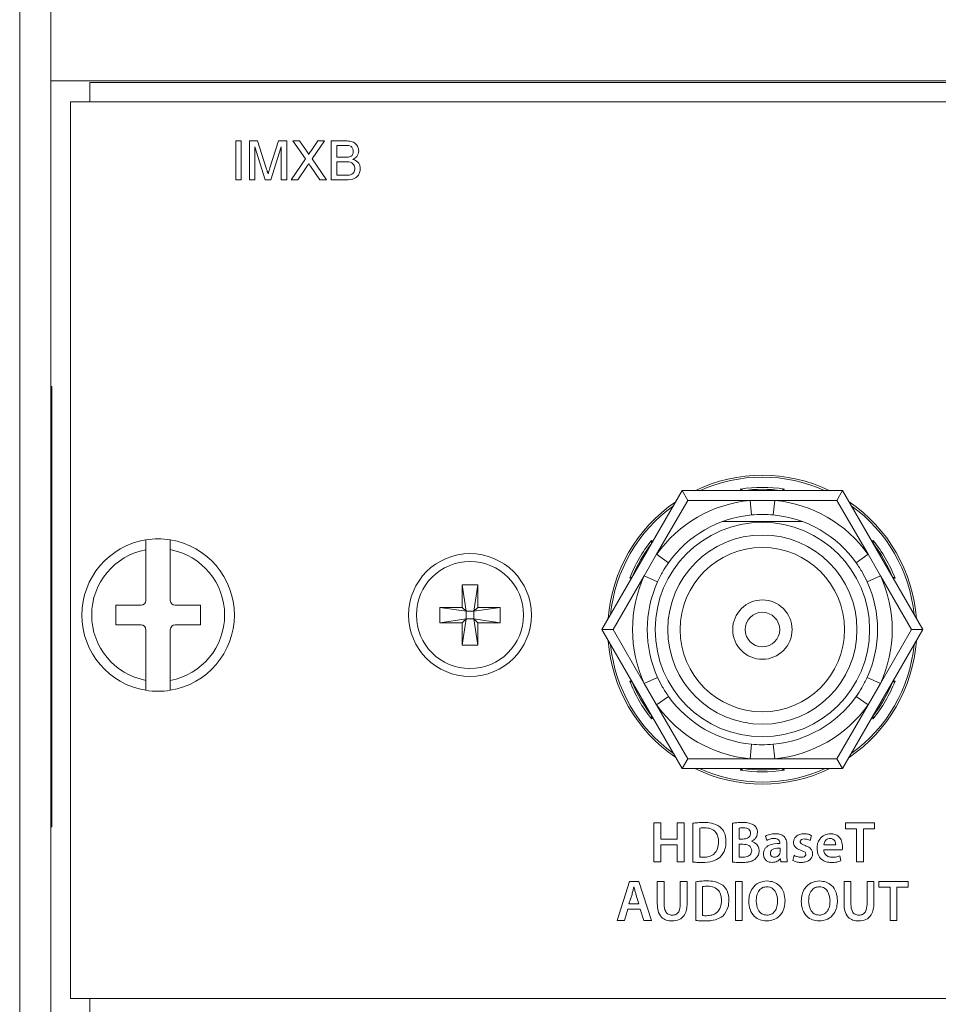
# Model space of a CAD drawing. Header units: millimetres. Extents: x 0 to 1118, y 0 to 864.
# Tile 107 of 256: x 219 to 231, y 459 to 472. Entities that reach past the tile are written whole.
import ezdxf

# ---------------------------------------------------------------- set-up
doc = ezdxf.new("R2010")
doc.units = ezdxf.units.MM

msp = doc.modelspace()

# ---------------------------------------------------------------- linework, layer by layer
at = {"color": 7, "linetype": 'Continuous', "lineweight": 15}
for p, q in [((218.977, 428.2), (218.977, 476.8)), ((219.377, 428.2), (219.377, 476.8)), ((292.627, 470.994), (219.377, 470.994)), ((219.877, 470.975), (292.127, 470.975)), ((219.627, 470.725), (219.627, 459.225)), ((292.377, 470.725), (219.627, 470.725)), ((221.749, 470.225), (221.819, 470.225)), ((221.749, 469.725), (221.749, 470.225)), ((221.819, 470.225), (221.819, 469.725)), ((221.922, 470.225), (222.028, 470.225)), ((221.922, 469.725), (221.922, 470.225)), ((222.028, 470.225), (222.139, 469.874)), ((222.187, 469.88), (222.297, 470.225)), ((222.297, 470.225), (222.402, 470.225)), ((222.402, 470.225), (222.402, 469.725)), ((222.482, 470.225), (222.567, 470.225)), ((222.641, 469.994), (222.482, 470.225)), ((222.567, 470.225), (222.655, 470.099)), ((222.713, 470.098), (222.8, 470.225)), ((222.886, 470.225), (222.727, 469.993)), ((222.8, 470.225), (222.886, 470.225)), ((222.973, 470.225), (223.16, 470.225)), ((222.973, 469.725), (222.973, 470.225)), ((222.125, 469.725), (221.992, 470.148)), ((221.992, 470.148), (221.992, 469.725)), ((222.332, 470.148), (222.198, 469.725)), ((222.332, 469.725), (222.332, 470.148)), ((223.139, 470.167), (223.043, 470.167)), ((223.043, 470.167), (223.043, 470.014)), ((222.457, 469.725), (222.641, 469.994)), ((222.727, 469.993), (222.912, 469.725)), ((223.043, 470.014), (223.146, 470.014)), ((223.043, 469.956), (223.043, 469.783)), ((223.154, 469.956), (223.043, 469.956)), ((222.661, 469.897), (222.543, 469.725)), ((222.827, 469.725), (222.705, 469.902)), ((221.819, 469.725), (221.749, 469.725)), ((221.992, 469.725), (221.922, 469.725)), ((222.198, 469.725), (222.125, 469.725)), ((222.402, 469.725), (222.332, 469.725)), ((222.543, 469.725), (222.457, 469.725)), ((222.912, 469.725), (222.827, 469.725)), ((223.161, 469.725), (222.973, 469.725)), ((223.043, 469.783), (223.162, 469.783)), ((219.389, 467.075), (219.377, 467.075)), ((219.389, 467.075), (219.389, 466.75)), ((219.389, 466.75), (219.389, 461.75)), ((226.444, 463.956), (227.473, 465.739)), ((227.473, 465.739), (227.545, 465.614)), ((227.473, 465.739), (229.531, 465.739)), ((228.252, 465.739), (228.252, 465.739)), ((228.752, 465.739), (228.752, 465.739)), ((229.459, 465.614), (229.531, 465.739)), ((229.531, 465.739), (230.56, 463.956)), ((227.545, 465.614), (227.145, 464.922)), ((228.344, 465.614), (227.545, 465.614)), ((228.362, 465.427), (228.344, 465.614)), ((228.66, 465.614), (228.344, 465.614)), ((228.66, 465.614), (228.642, 465.427)), ((229.459, 465.614), (228.66, 465.614)), ((229.858, 464.922), (229.459, 465.614)), ((227.987, 465.341), (229.016, 465.341)), ((220.596, 465.108), (220.596, 464.981)), ((220.908, 464.981), (220.908, 465.108)), ((227.083, 465.064), (227.083, 465.064)), ((229.921, 465.064), (229.92, 465.064)), ((220.596, 464.981), (220.596, 464.33)), ((220.908, 464.33), (220.908, 464.981)), ((227.145, 464.922), (226.987, 464.648)), ((227.298, 464.813), (227.145, 464.922)), ((229.858, 464.922), (229.706, 464.813)), ((230.016, 464.648), (229.858, 464.922)), ((226.987, 464.648), (226.588, 463.956)), ((227.158, 464.57), (226.987, 464.648)), ((230.016, 464.648), (229.846, 464.57)), ((230.416, 463.956), (230.016, 464.648)), ((224.653, 464.53), (224.851, 464.53)), ((224.653, 464.241), (224.653, 464.53)), ((224.653, 464.53), (224.702, 464.192)), ((224.851, 464.53), (224.801, 464.192)), ((224.851, 464.53), (224.851, 464.241)), ((226.833, 464.631), (226.833, 464.631)), ((230.17, 464.631), (230.171, 464.631)), ((220.533, 464.268), (220.208, 464.268)), ((220.208, 464.268), (220.208, 464.018)), ((221.296, 464.268), (220.971, 464.268)), ((221.296, 464.018), (221.296, 464.268)), ((224.364, 464.241), (224.653, 464.241)), ((224.364, 464.044), (224.364, 464.241)), ((224.364, 464.241), (224.702, 464.192)), ((224.653, 464.241), (224.702, 464.192)), ((224.702, 464.093), (224.702, 464.192)), ((224.702, 464.192), (224.801, 464.192)), ((225.139, 464.241), (224.801, 464.192)), ((224.801, 464.192), (224.851, 464.241)), ((224.801, 464.192), (224.801, 464.093)), ((224.851, 464.241), (225.139, 464.241)), ((225.139, 464.241), (225.139, 464.044)), ((220.208, 464.018), (220.533, 464.018)), ((220.971, 464.018), (221.296, 464.018)), ((224.364, 464.044), (224.702, 464.093)), ((224.653, 464.044), (224.364, 464.044)), ((224.653, 463.755), (224.702, 464.093)), ((224.702, 464.093), (224.653, 464.044)), ((224.653, 463.755), (224.653, 464.044)), ((224.801, 464.093), (224.702, 464.093)), ((224.851, 463.755), (224.801, 464.093)), ((224.851, 464.044), (224.801, 464.093)), ((225.139, 464.044), (224.801, 464.093)), ((224.851, 464.044), (224.851, 463.755)), ((225.139, 464.044), (224.851, 464.044)), ((220.596, 463.955), (220.596, 463.305)), ((220.908, 463.305), (220.908, 463.955)), ((226.444, 463.956), (226.588, 463.956)), ((227.473, 462.174), (226.444, 463.956)), ((226.588, 463.956), (226.987, 463.264)), ((230.56, 463.956), (229.531, 462.174)), ((230.016, 463.264), (230.416, 463.956)), ((230.416, 463.956), (230.56, 463.956)), ((224.851, 463.755), (224.653, 463.755)), ((220.596, 463.305), (220.596, 463.178)), ((220.908, 463.178), (220.908, 463.305)), ((226.833, 463.282), (226.833, 463.282)), ((227.158, 463.342), (226.987, 463.264)), ((226.987, 463.264), (227.145, 462.991)), ((230.016, 463.264), (229.846, 463.342)), ((229.858, 462.991), (230.016, 463.264)), ((230.171, 463.282), (230.17, 463.282)), ((227.298, 463.1), (227.145, 462.991)), ((229.858, 462.991), (229.706, 463.1)), ((227.145, 462.991), (227.545, 462.299)), ((229.459, 462.299), (229.858, 462.991)), ((227.083, 462.849), (227.083, 462.849)), ((229.92, 462.849), (229.921, 462.849)), ((228.362, 462.486), (228.344, 462.299)), ((228.66, 462.299), (228.642, 462.486)), ((227.473, 462.174), (227.545, 462.299)), ((227.545, 462.299), (228.344, 462.299)), ((228.344, 462.299), (228.66, 462.299)), ((228.66, 462.299), (229.459, 462.299)), ((229.459, 462.299), (229.531, 462.174)), ((229.531, 462.174), (227.473, 462.174)), ((228.252, 462.174), (228.252, 462.174)), ((228.752, 462.174), (228.752, 462.174)), ((219.389, 461.75), (219.389, 461.425)), ((219.377, 461.425), (219.389, 461.425)), ((227.109, 461.476), (227.109, 460.976)), ((227.198, 461.476), (227.109, 461.476)), ((227.198, 461.27), (227.198, 461.476)), ((227.5, 461.476), (227.411, 461.476)), ((227.411, 461.476), (227.411, 461.27)), ((227.5, 460.976), (227.5, 461.476)), ((227.61, 461.472), (227.61, 460.975)), ((227.699, 461.039), (227.699, 461.409)), ((228.118, 461.472), (228.118, 460.975)), ((228.206, 461.269), (228.206, 461.411)), ((229.942, 461.476), (229.567, 461.476)), ((229.567, 461.476), (229.567, 461.401)), ((229.567, 461.401), (229.71, 461.401)), ((229.71, 461.401), (229.71, 460.976)), ((229.798, 460.976), (229.798, 461.401)), ((229.798, 461.401), (229.942, 461.401)), ((229.942, 461.401), (229.942, 461.476)), ((227.411, 461.27), (227.198, 461.27)), ((228.253, 461.269), (228.206, 461.269)), ((228.361, 461.242), (228.361, 461.243)), ((228.541, 461.308), (228.559, 461.253)), ((229.114, 461.251), (229.131, 461.316)), ((227.198, 460.976), (227.198, 461.195)), ((227.198, 461.195), (227.411, 461.195)), ((227.411, 461.195), (227.411, 460.976)), ((228.206, 461.203), (228.251, 461.203)), ((228.206, 461.039), (228.206, 461.203)), ((228.726, 461.22), (228.726, 461.214)), ((228.729, 461.154), (228.729, 461.105)), ((228.817, 461.063), (228.817, 461.196)), ((229.443, 461.194), (229.29, 461.194)), ((229.29, 461.133), (229.527, 461.133)), ((227.109, 460.976), (227.198, 460.976)), ((227.411, 460.976), (227.5, 460.976)), ((228.732, 461.018), (228.735, 461.018)), ((228.735, 461.018), (228.74, 460.976)), ((228.74, 460.976), (228.822, 460.976)), ((228.909, 461.061), (228.891, 460.995)), ((229.51, 460.99), (229.496, 461.053)), ((229.71, 460.976), (229.798, 460.976)), ((226.799, 460.726), (226.639, 460.226)), ((226.916, 460.726), (226.799, 460.726)), ((227.078, 460.226), (226.916, 460.726)), ((227.154, 460.726), (227.154, 460.44)), ((227.242, 460.726), (227.154, 460.726)), ((227.242, 460.435), (227.242, 460.726)), ((227.537, 460.726), (227.449, 460.726)), ((227.449, 460.726), (227.449, 460.435)), ((227.537, 460.441), (227.537, 460.726)), ((227.648, 460.722), (227.648, 460.225)), ((228.156, 460.726), (228.156, 460.226)), ((228.244, 460.726), (228.156, 460.726)), ((228.244, 460.226), (228.244, 460.726)), ((228.563, 460.732), (228.563, 460.732)), ((229.235, 460.732), (229.235, 460.732)), ((229.549, 460.726), (229.549, 460.44)), ((229.637, 460.726), (229.549, 460.726)), ((229.637, 460.435), (229.637, 460.726)), ((229.932, 460.726), (229.844, 460.726)), ((229.844, 460.726), (229.844, 460.435)), ((229.932, 460.441), (229.932, 460.726)), ((230.371, 460.726), (229.996, 460.726)), ((229.996, 460.726), (229.996, 460.651)), ((230.371, 460.651), (230.371, 460.726)), ((226.853, 460.658), (226.855, 460.658)), ((227.736, 460.289), (227.736, 460.659)), ((228.561, 460.658), (228.56, 460.658)), ((229.233, 460.658), (229.233, 460.658)), ((229.996, 460.651), (230.139, 460.651)), ((230.139, 460.651), (230.139, 460.226)), ((230.227, 460.226), (230.227, 460.651)), ((230.227, 460.651), (230.371, 460.651)), ((226.791, 460.437), (226.83, 460.56)), ((226.88, 460.563), (226.919, 460.437)), ((226.733, 460.226), (226.776, 460.37)), ((226.776, 460.37), (226.935, 460.37)), ((226.919, 460.437), (226.791, 460.437)), ((226.935, 460.37), (226.98, 460.226)), ((226.639, 460.226), (226.733, 460.226)), ((226.98, 460.226), (227.078, 460.226)), ((228.156, 460.226), (228.244, 460.226)), ((230.139, 460.226), (230.227, 460.226)), ((219.627, 459.225), (292.377, 459.225))]:
    msp.add_line(p, q, dxfattribs=at)
at = {"color": 9, "linetype": 'Continuous', "lineweight": 15}
for p, q in [((219.877, 470.725), (219.877, 470.975)), ((219.389, 466.75), (219.377, 466.75)), ((228.226, 465.739), (228.223, 465.76)), ((228.781, 465.76), (228.777, 465.739)), ((227.079, 465.1), (227.096, 465.086)), ((229.908, 465.086), (229.924, 465.1)), ((226.82, 464.609), (226.8, 464.617)), ((230.203, 464.617), (230.183, 464.609)), ((226.8, 463.296), (226.82, 463.304)), ((230.183, 463.304), (230.203, 463.296)), ((227.096, 462.827), (227.079, 462.813)), ((229.924, 462.813), (229.908, 462.827)), ((228.223, 462.153), (228.226, 462.174)), ((228.777, 462.174), (228.781, 462.153)), ((219.389, 461.75), (219.377, 461.75)), ((219.877, 458.95), (219.877, 459.225))]:
    msp.add_line(p, q, dxfattribs=at)
at = {"color": 7, "linetype": 'Continuous', "lineweight": 15}
for centre, radius in [((228.502, 463.956), 1.375), ((228.502, 463.956), 1.213), ((224.752, 464.143), 0.788), ((228.502, 463.956), 1.054), ((224.752, 464.143), 0.687), ((228.502, 463.956), 0.381), ((228.502, 463.956), 0.222)]:
    msp.add_circle(centre, radius, dxfattribs=at)
for centre, radius, start, end in [((228.502, 463.956), 1.981, 64.1166, 115.8834), ((228.502, 463.956), 1.825, 81.2137, 98.7863), ((228.502, 463.956), 1.8, 82.0164, 97.9836), ((228.502, 463.956), 1.981, 124.1166, 175.8834), ((228.502, 463.956), 1.665, 95.4403, 144.5597), ((228.502, 463.956), 1.665, 35.4403, 84.5597), ((228.502, 463.956), 1.981, 4.1166, 55.8834), ((228.502, 463.956), 1.478, 95.4403, 144.5597), ((228.502, 463.956), 1.478, 35.4403, 84.5597), ((220.752, 464.143), 0.978, 99.198, 260.802), ((220.752, 464.143), 0.977, 80.802, 99.198), ((220.752, 464.143), 0.978, 279.198, 80.802), ((228.502, 463.956), 1.825, 141.2137, 158.7863), ((228.502, 463.956), 1.8, 142.0164, 157.9836), ((228.502, 463.956), 1.8, 22.0164, 37.9836), ((228.502, 463.956), 1.825, 21.2137, 38.7863), ((220.752, 464.143), 0.852, 100.5611, 259.4389), ((220.752, 464.143), 0.853, 280.5611, 79.4389), ((228.502, 463.956), 1.665, 155.4403, 204.5597), ((228.502, 463.956), 1.665, 335.4403, 24.5597), ((228.502, 463.956), 1.477, 155.4403, 204.5597), ((228.502, 463.956), 1.477, 335.4403, 24.5597), ((220.533, 464.33), 0.0625, 270, 0), ((220.971, 464.33), 0.0625, 180, 270), ((220.533, 463.955), 0.0625, 0, 90), ((220.971, 463.955), 0.0625, 90, 180), ((228.502, 463.956), 1.981, 184.1166, 235.8834), ((228.502, 463.956), 1.981, 304.1166, 355.8834), ((228.502, 463.956), 1.825, 201.2137, 218.7863), ((228.502, 463.956), 1.8, 202.0164, 217.9836), ((228.502, 463.956), 1.8, 322.0164, 337.9836), ((228.502, 463.956), 1.825, 321.2137, 338.7863), ((220.752, 464.143), 0.978, 260.802, 279.198), ((228.502, 463.956), 1.477, 215.4403, 264.5597), ((228.502, 463.956), 1.478, 275.4403, 324.5597), ((228.502, 463.956), 1.665, 215.4403, 264.5597), ((228.502, 463.956), 1.665, 275.4403, 324.5597), ((228.502, 463.956), 1.981, 244.1166, 295.8834), ((228.502, 463.956), 1.825, 261.2137, 278.7863), ((228.502, 463.956), 1.8, 262.0164, 277.9836)]:
    msp.add_arc(centre, radius, start, end, dxfattribs=at)
at = {"color": 9, "linetype": 'Continuous', "lineweight": 15}
for start, end in [(65.6692, 114.3308), (125.6692, 174.3308), (5.6692, 54.3308), (185.6692, 234.3308), (305.6692, 354.3308), (245.6692, 294.3308)]:
    msp.add_arc((228.502, 463.956), 1.956, start, end, dxfattribs=at)
at = {"color": 7, "linetype": 'Continuous', "lineweight": 15}
for points, knots in [([(223.16, 470.225), (223.182, 470.224), (223.227, 470.223), (223.284, 470.195), (223.319, 470.147), (223.323, 470.113), (223.325, 470.096)], [0, 0, 0, 0, 0.2811579, 0.5600537, 0.7800775, 1, 1, 1, 1]), ([(222.655, 470.099), (222.66, 470.09), (222.668, 470.078), (222.678, 470.063), (222.679, 470.055), (222.68, 470.051)], [0, 0, 0, 0, 0.561277, 0.781763, 1, 1, 1, 1]), ([(222.68, 470.051), (222.687, 470.06), (222.697, 470.076), (222.708, 470.091), (222.713, 470.098)], [0, 0, 0, 0, 0.559996, 1, 1, 1, 1]), ([(223.255, 470.089), (223.253, 470.103), (223.251, 470.123), (223.236, 470.146), (223.202, 470.17), (223.167, 470.168), (223.139, 470.167)], [0, 0, 0, 0, 0.249557, 0.374997, 0.50026, 1, 1, 1, 1]), ([(223.207, 470.02), (223.215, 470.023), (223.231, 470.029), (223.251, 470.053), (223.254, 470.076), (223.255, 470.089)], [0, 0, 0, 0, 0.280872, 0.560989, 1, 1, 1, 1]), ([(223.325, 470.096), (223.324, 470.083), (223.321, 470.057), (223.297, 470.015), (223.268, 469.998), (223.25, 469.988)], [0, 0, 0, 0, 0.2803, 0.56074, 1, 1, 1, 1]), ([(223.146, 470.014), (223.158, 470.014), (223.178, 470.014), (223.198, 470.018), (223.207, 470.02)], [0, 0, 0, 0, 0.560393, 1, 1, 1, 1]), ([(223.274, 469.869), (223.273, 469.884), (223.27, 469.905), (223.254, 469.929), (223.22, 469.956), (223.183, 469.956), (223.154, 469.956)], [0, 0, 0, 0, 0.249845, 0.375521, 0.501147, 1, 1, 1, 1]), ([(223.25, 469.988), (223.265, 469.983), (223.294, 469.972), (223.325, 469.941), (223.342, 469.905), (223.344, 469.88), (223.345, 469.868)], [0, 0, 0, 0, 0.2802111, 0.5596695, 0.7797087, 1, 1, 1, 1]), ([(222.139, 469.874), (222.144, 469.861), (222.151, 469.836), (222.159, 469.812), (222.162, 469.801)], [0, 0, 0, 0, 0.560002, 1, 1, 1, 1]), ([(222.162, 469.801), (222.167, 469.816), (222.175, 469.842), (222.183, 469.869), (222.187, 469.88)], [0, 0, 0, 0, 0.559997, 1, 1, 1, 1]), ([(222.685, 469.932), (222.68, 469.925), (222.672, 469.914), (222.664, 469.902), (222.661, 469.897)], [0, 0, 0, 0, 0.560002, 1, 1, 1, 1]), ([(222.705, 469.902), (222.701, 469.907), (222.694, 469.917), (222.688, 469.927), (222.685, 469.932)], [0, 0, 0, 0, 0.56, 1, 1, 1, 1]), ([(223.345, 469.868), (223.343, 469.852), (223.34, 469.819), (223.316, 469.774), (223.258, 469.729), (223.201, 469.727), (223.161, 469.725)], [0, 0, 0, 0, 0.187191, 0.374375, 0.560776, 1, 1, 1, 1]), ([(223.204, 469.785), (223.216, 469.788), (223.237, 469.793), (223.261, 469.816), (223.272, 469.843), (223.274, 469.861), (223.274, 469.869)], [0, 0, 0, 0, 0.280336, 0.559112, 0.779397, 1, 1, 1, 1]), ([(223.162, 469.783), (223.17, 469.783), (223.184, 469.783), (223.198, 469.784), (223.204, 469.785)], [0, 0, 0, 0, 0.560099, 1, 1, 1, 1]), ([(228.223, 465.76), (228.223, 465.76), (228.226, 465.757), (228.233, 465.753), (228.242, 465.746), (228.248, 465.742), (228.251, 465.739), (228.252, 465.739), (228.252, 465.739)], [0, 0, 0, 0, 0.010463, 0.253314, 0.527713, 0.723757, 0.861541, 1, 1, 1, 1]), ([(228.781, 465.76), (228.78, 465.76), (228.777, 465.757), (228.77, 465.753), (228.762, 465.746), (228.756, 465.742), (228.752, 465.739), (228.752, 465.739), (228.752, 465.739)], [0, 0, 0, 0, 0.010463, 0.253314, 0.527713, 0.723757, 0.861541, 1, 1, 1, 1]), ([(228.642, 465.427), (228.598, 465.43), (228.504, 465.437), (228.411, 465.431), (228.362, 465.427)], [0, 0, 0, 0, 0.473303, 1, 1, 1, 1]), ([(227.083, 465.064), (227.083, 465.064), (227.083, 465.065), (227.082, 465.069), (227.082, 465.076), (227.081, 465.087), (227.08, 465.095), (227.079, 465.099), (227.079, 465.1)], [0, 0, 0, 0, 0.138459, 0.276243, 0.472287, 0.746686, 0.989537, 1, 1, 1, 1]), ([(229.924, 465.1), (229.924, 465.099), (229.924, 465.095), (229.923, 465.087), (229.922, 465.076), (229.921, 465.069), (229.921, 465.065), (229.921, 465.064), (229.921, 465.064)], [0, 0, 0, 0, 0.010463, 0.253314, 0.527713, 0.723757, 0.861541, 1, 1, 1, 1]), ([(227.298, 464.813), (227.273, 464.776), (227.221, 464.699), (227.18, 464.615), (227.158, 464.57)], [0, 0, 0, 0, 0.473303, 1, 1, 1, 1]), ([(229.846, 464.57), (229.826, 464.61), (229.785, 464.695), (229.733, 464.772), (229.706, 464.813)], [0, 0, 0, 0, 0.473303, 1, 1, 1, 1]), ([(226.833, 464.631), (226.833, 464.631), (226.832, 464.631), (226.829, 464.629), (226.822, 464.626), (226.812, 464.622), (226.804, 464.618), (226.801, 464.617), (226.8, 464.617)], [0, 0, 0, 0, 0.138459, 0.276243, 0.472287, 0.746686, 0.989537, 1, 1, 1, 1]), ([(230.203, 464.617), (230.203, 464.617), (230.199, 464.618), (230.192, 464.622), (230.182, 464.626), (230.175, 464.629), (230.171, 464.631), (230.171, 464.631), (230.171, 464.631)], [0, 0, 0, 0, 0.010463, 0.253314, 0.527713, 0.723757, 0.861541, 1, 1, 1, 1]), ([(226.833, 463.282), (226.833, 463.282), (226.832, 463.282), (226.829, 463.284), (226.822, 463.287), (226.812, 463.291), (226.804, 463.294), (226.801, 463.296), (226.8, 463.296)], [0, 0, 0, 0, 0.138459, 0.276243, 0.472287, 0.746686, 0.989537, 1, 1, 1, 1]), ([(227.158, 463.342), (227.177, 463.302), (227.218, 463.218), (227.27, 463.141), (227.298, 463.1)], [0, 0, 0, 0, 0.473303, 1, 1, 1, 1]), ([(229.706, 463.1), (229.73, 463.136), (229.783, 463.214), (229.824, 463.298), (229.846, 463.342)], [0, 0, 0, 0, 0.473303, 1, 1, 1, 1]), ([(230.203, 463.296), (230.203, 463.296), (230.199, 463.294), (230.192, 463.291), (230.182, 463.287), (230.175, 463.284), (230.171, 463.282), (230.171, 463.282), (230.171, 463.282)], [0, 0, 0, 0, 0.010463, 0.253314, 0.527713, 0.723757, 0.861541, 1, 1, 1, 1]), ([(227.083, 462.849), (227.083, 462.848), (227.083, 462.848), (227.082, 462.844), (227.082, 462.836), (227.081, 462.826), (227.08, 462.817), (227.079, 462.813), (227.079, 462.813)], [0, 0, 0, 0, 0.138459, 0.276243, 0.472287, 0.746686, 0.989537, 1, 1, 1, 1]), ([(229.924, 462.813), (229.924, 462.813), (229.924, 462.817), (229.923, 462.826), (229.922, 462.836), (229.921, 462.844), (229.921, 462.848), (229.921, 462.848), (229.921, 462.849)], [0, 0, 0, 0, 0.010463, 0.253314, 0.527713, 0.723757, 0.861541, 1, 1, 1, 1]), ([(228.362, 462.486), (228.406, 462.482), (228.499, 462.476), (228.593, 462.482), (228.642, 462.486)], [0, 0, 0, 0, 0.473303, 1, 1, 1, 1]), ([(228.252, 462.174), (228.252, 462.174), (228.251, 462.173), (228.248, 462.171), (228.242, 462.167), (228.233, 462.16), (228.226, 462.155), (228.223, 462.153), (228.223, 462.153)], [0, 0, 0, 0, 0.1384591, 0.2762426, 0.4722871, 0.7466861, 0.9895368, 1, 1, 1, 1]), ([(228.752, 462.174), (228.752, 462.174), (228.752, 462.173), (228.756, 462.171), (228.762, 462.167), (228.77, 462.16), (228.777, 462.155), (228.78, 462.153), (228.781, 462.153)], [0, 0, 0, 0, 0.1384591, 0.2762426, 0.4722871, 0.7466861, 0.9895368, 1, 1, 1, 1]), ([(227.753, 461.482), (227.726, 461.482), (227.679, 461.482), (227.631, 461.475), (227.61, 461.472)], [0, 0, 0, 0, 0.560025, 1, 1, 1, 1]), ([(227.958, 461.427), (227.922, 461.447), (227.858, 461.481), (227.785, 461.482), (227.753, 461.482)], [0, 0, 0, 0, 0.557897, 1, 1, 1, 1]), ([(228.249, 461.482), (228.224, 461.482), (228.18, 461.481), (228.137, 461.475), (228.118, 461.472)], [0, 0, 0, 0, 0.560087, 1, 1, 1, 1]), ([(228.39, 461.45), (228.365, 461.462), (228.32, 461.483), (228.27, 461.482), (228.249, 461.482)], [0, 0, 0, 0, 0.557718, 1, 1, 1, 1]), ([(227.699, 461.409), (227.71, 461.411), (227.731, 461.414), (227.752, 461.414), (227.761, 461.415)], [0, 0, 0, 0, 0.559764, 1, 1, 1, 1]), ([(227.761, 461.415), (227.788, 461.413), (227.842, 461.409), (227.907, 461.363), (227.936, 461.298), (227.938, 461.256), (227.94, 461.235)], [0, 0, 0, 0, 0.280533, 0.55895, 0.779067, 1, 1, 1, 1]), ([(228.035, 461.238), (228.032, 461.278), (228.027, 461.351), (227.979, 461.404), (227.958, 461.427)], [0, 0, 0, 0, 0.5603535, 1, 1, 1, 1]), ([(228.206, 461.411), (228.216, 461.412), (228.233, 461.415), (228.25, 461.415), (228.258, 461.415)], [0, 0, 0, 0, 0.5597157, 1, 1, 1, 1]), ([(228.258, 461.415), (228.27, 461.414), (228.295, 461.413), (228.328, 461.4), (228.349, 461.373), (228.35, 461.354), (228.351, 461.344)], [0, 0, 0, 0, 0.281163, 0.560877, 0.779843, 1, 1, 1, 1]), ([(228.361, 461.243), (228.373, 461.249), (228.397, 461.261), (228.431, 461.298), (228.436, 461.333), (228.44, 461.355)], [0, 0, 0, 0, 0.281245, 0.562043, 1, 1, 1, 1]), ([(228.44, 461.355), (228.437, 461.376), (228.433, 461.415), (228.403, 461.44), (228.39, 461.45)], [0, 0, 0, 0, 0.559537, 1, 1, 1, 1]), ([(227.94, 461.235), (227.938, 461.205), (227.934, 461.147), (227.888, 461.075), (227.818, 461.04), (227.772, 461.038), (227.749, 461.036)], [0, 0, 0, 0, 0.280838, 0.55918, 0.779171, 1, 1, 1, 1]), ([(227.958, 461.032), (227.984, 461.067), (228.03, 461.128), (228.033, 461.204), (228.035, 461.238)], [0, 0, 0, 0, 0.557971, 1, 1, 1, 1]), ([(228.351, 461.344), (228.35, 461.335), (228.349, 461.318), (228.334, 461.296), (228.303, 461.273), (228.274, 461.271), (228.253, 461.269)], [0, 0, 0, 0, 0.187006, 0.373788, 0.560804, 1, 1, 1, 1]), ([(228.46, 461.118), (228.459, 461.134), (228.456, 461.166), (228.423, 461.216), (228.384, 461.232), (228.361, 461.242)], [0, 0, 0, 0, 0.281119, 0.561292, 1, 1, 1, 1]), ([(228.669, 461.338), (228.644, 461.337), (228.6, 461.335), (228.559, 461.316), (228.541, 461.308)], [0, 0, 0, 0, 0.560206, 1, 1, 1, 1]), ([(228.559, 461.253), (228.576, 461.261), (228.606, 461.275), (228.639, 461.277), (228.654, 461.277)], [0, 0, 0, 0, 0.55954, 1, 1, 1, 1]), ([(228.654, 461.277), (228.664, 461.277), (228.683, 461.275), (228.71, 461.265), (228.724, 461.243), (228.726, 461.227), (228.726, 461.22)], [0, 0, 0, 0, 0.281321, 0.560137, 0.780481, 1, 1, 1, 1]), ([(228.817, 461.196), (228.815, 461.217), (228.812, 461.261), (228.775, 461.314), (228.721, 461.335), (228.687, 461.337), (228.669, 461.338)], [0, 0, 0, 0, 0.2800223, 0.5585529, 0.7787977, 1, 1, 1, 1]), ([(229.036, 461.338), (229.018, 461.336), (228.981, 461.333), (228.935, 461.307), (228.906, 461.269), (228.902, 461.24), (228.901, 461.225)], [0, 0, 0, 0, 0.280734, 0.560126, 0.780033, 1, 1, 1, 1]), ([(228.988, 461.235), (228.988, 461.239), (228.989, 461.248), (228.997, 461.259), (229.013, 461.269), (229.027, 461.27), (229.038, 461.271)], [0, 0, 0, 0, 0.186957, 0.373762, 0.560843, 1, 1, 1, 1]), ([(229.05, 461.187), (229.037, 461.191), (229.017, 461.198), (228.996, 461.212), (228.989, 461.224), (228.988, 461.231), (228.988, 461.235)], [0, 0, 0, 0, 0.500672, 0.749918, 0.875, 1, 1, 1, 1]), ([(229.131, 461.316), (229.114, 461.323), (229.084, 461.336), (229.051, 461.337), (229.036, 461.338)], [0, 0, 0, 0, 0.559441, 1, 1, 1, 1]), ([(229.038, 461.271), (229.053, 461.27), (229.079, 461.268), (229.103, 461.256), (229.114, 461.251)], [0, 0, 0, 0, 0.559612, 1, 1, 1, 1]), ([(229.376, 461.338), (229.349, 461.335), (229.295, 461.329), (229.238, 461.277), (229.207, 461.215), (229.204, 461.173), (229.203, 461.152)], [0, 0, 0, 0, 0.280017, 0.558665, 0.779256, 1, 1, 1, 1]), ([(229.29, 461.194), (229.292, 461.206), (229.297, 461.229), (229.316, 461.258), (229.343, 461.274), (229.361, 461.276), (229.371, 461.277)], [0, 0, 0, 0, 0.280131, 0.560217, 0.779617, 1, 1, 1, 1]), ([(229.371, 461.277), (229.382, 461.276), (229.406, 461.274), (229.43, 461.25), (229.441, 461.222), (229.442, 461.203), (229.443, 461.194)], [0, 0, 0, 0, 0.280603, 0.557814, 0.779057, 1, 1, 1, 1]), ([(229.53, 461.17), (229.528, 461.194), (229.523, 461.242), (229.488, 461.302), (229.432, 461.333), (229.395, 461.337), (229.376, 461.338)], [0, 0, 0, 0, 0.280027, 0.559697, 0.779276, 1, 1, 1, 1]), ([(228.251, 461.203), (228.278, 461.2), (228.312, 461.198), (228.345, 461.175), (228.361, 461.154), (228.363, 461.134), (228.365, 461.121)], [0, 0, 0, 0, 0.4988346, 0.6245395, 0.7501664, 1, 1, 1, 1]), ([(228.365, 461.121), (228.364, 461.111), (228.362, 461.091), (228.347, 461.065), (228.311, 461.041), (228.278, 461.038), (228.255, 461.036)], [0, 0, 0, 0, 0.1872894, 0.3737807, 0.5607327, 1, 1, 1, 1]), ([(228.413, 461.015), (228.428, 461.031), (228.455, 461.06), (228.459, 461.1), (228.46, 461.118)], [0, 0, 0, 0, 0.558826, 1, 1, 1, 1]), ([(228.726, 461.214), (228.678, 461.212), (228.618, 461.209), (228.557, 461.172), (228.533, 461.145), (228.518, 461.112), (228.517, 461.088), (228.516, 461.076)], [0, 0, 0, 0, 0.49859, 0.624049, 0.749329, 0.874547, 1, 1, 1, 1]), ([(228.604, 461.087), (228.605, 461.094), (228.606, 461.107), (228.616, 461.125), (228.632, 461.138), (228.669, 461.153), (228.702, 461.154), (228.729, 461.154)], [0, 0, 0, 0, 0.125197, 0.250053, 0.375053, 0.500446, 1, 1, 1, 1]), ([(228.729, 461.105), (228.728, 461.101), (228.728, 461.095), (228.726, 461.088), (228.726, 461.085)], [0, 0, 0, 0, 0.559575, 1, 1, 1, 1]), ([(228.901, 461.225), (228.903, 461.211), (228.907, 461.183), (228.945, 461.146), (228.979, 461.132), (229, 461.124)], [0, 0, 0, 0, 0.2784825, 0.5586556, 1, 1, 1, 1]), ([(229, 461.124), (229.014, 461.119), (229.035, 461.113), (229.056, 461.093), (229.057, 461.08), (229.058, 461.074)], [0, 0, 0, 0, 0.561265, 0.780777, 1, 1, 1, 1]), ([(229.146, 461.081), (229.145, 461.096), (229.141, 461.125), (229.105, 461.165), (229.071, 461.178), (229.05, 461.187)], [0, 0, 0, 0, 0.279714, 0.559165, 1, 1, 1, 1]), ([(229.203, 461.152), (229.205, 461.125), (229.209, 461.07), (229.256, 461.005), (229.321, 460.973), (229.364, 460.97), (229.385, 460.969)], [0, 0, 0, 0, 0.280373, 0.559075, 0.779188, 1, 1, 1, 1]), ([(229.397, 461.036), (229.382, 461.038), (229.352, 461.04), (229.314, 461.063), (229.294, 461.098), (229.291, 461.121), (229.29, 461.133)], [0, 0, 0, 0, 0.280199, 0.559621, 0.77932, 1, 1, 1, 1]), ([(229.527, 461.133), (229.528, 461.14), (229.53, 461.152), (229.53, 461.165), (229.53, 461.17)], [0, 0, 0, 0, 0.559844, 1, 1, 1, 1]), ([(227.61, 460.975), (227.633, 460.973), (227.673, 460.969), (227.713, 460.969), (227.731, 460.969)], [0, 0, 0, 0, 0.5599189, 1, 1, 1, 1]), ([(227.749, 461.036), (227.74, 461.036), (227.723, 461.036), (227.706, 461.038), (227.699, 461.039)], [0, 0, 0, 0, 0.560099, 1, 1, 1, 1]), ([(227.731, 460.969), (227.776, 460.97), (227.858, 460.973), (227.927, 461.014), (227.958, 461.032)], [0, 0, 0, 0, 0.561095, 1, 1, 1, 1]), ([(228.118, 460.975), (228.138, 460.973), (228.175, 460.969), (228.212, 460.969), (228.228, 460.969)], [0, 0, 0, 0, 0.55989, 1, 1, 1, 1]), ([(228.255, 461.036), (228.246, 461.036), (228.229, 461.037), (228.213, 461.038), (228.206, 461.039)], [0, 0, 0, 0, 0.5600383, 1, 1, 1, 1]), ([(228.228, 460.969), (228.25, 460.969), (228.286, 460.97), (228.336, 460.978), (228.378, 460.99), (228.401, 461.006), (228.413, 461.015)], [0, 0, 0, 0, 0.3402664, 0.5604102, 0.7803897, 1, 1, 1, 1]), ([(228.516, 461.076), (228.518, 461.06), (228.522, 461.028), (228.552, 460.992), (228.589, 460.973), (228.614, 460.97), (228.627, 460.969)], [0, 0, 0, 0, 0.2794838, 0.5590877, 0.7792384, 1, 1, 1, 1]), ([(228.655, 461.036), (228.648, 461.036), (228.632, 461.038), (228.614, 461.051), (228.605, 461.069), (228.605, 461.081), (228.604, 461.087)], [0, 0, 0, 0, 0.28009, 0.558909, 0.778952, 1, 1, 1, 1]), ([(228.627, 460.969), (228.65, 460.972), (228.691, 460.976), (228.72, 461.006), (228.732, 461.018)], [0, 0, 0, 0, 0.5595656, 1, 1, 1, 1]), ([(228.726, 461.085), (228.722, 461.077), (228.715, 461.062), (228.691, 461.041), (228.669, 461.038), (228.655, 461.036)], [0, 0, 0, 0, 0.280532, 0.561448, 1, 1, 1, 1]), ([(228.822, 460.976), (228.82, 460.992), (228.817, 461.021), (228.817, 461.051), (228.817, 461.063)], [0, 0, 0, 0, 0.559926, 1, 1, 1, 1]), ([(228.891, 460.995), (228.911, 460.987), (228.946, 460.972), (228.984, 460.97), (229, 460.969)], [0, 0, 0, 0, 0.559305, 1, 1, 1, 1]), ([(229.001, 461.036), (228.983, 461.038), (228.951, 461.041), (228.922, 461.054), (228.909, 461.061)], [0, 0, 0, 0, 0.559726, 1, 1, 1, 1]), ([(229, 460.969), (229.02, 460.97), (229.058, 460.973), (229.108, 460.996), (229.141, 461.036), (229.145, 461.066), (229.146, 461.081)], [0, 0, 0, 0, 0.281082, 0.560587, 0.780261, 1, 1, 1, 1]), ([(229.058, 461.074), (229.058, 461.071), (229.058, 461.064), (229.053, 461.055), (229.047, 461.048), (229.031, 461.037), (229.014, 461.036), (229.001, 461.036)], [0, 0, 0, 0, 0.125367, 0.250894, 0.376156, 0.501724, 1, 1, 1, 1]), ([(229.385, 460.969), (229.409, 460.97), (229.451, 460.971), (229.492, 460.985), (229.51, 460.99)], [0, 0, 0, 0, 0.560202, 1, 1, 1, 1]), ([(229.496, 461.053), (229.478, 461.048), (229.446, 461.037), (229.412, 461.037), (229.397, 461.036)], [0, 0, 0, 0, 0.559706, 1, 1, 1, 1]), ([(227.791, 460.732), (227.764, 460.732), (227.716, 460.732), (227.669, 460.725), (227.648, 460.722)], [0, 0, 0, 0, 0.560025, 1, 1, 1, 1]), ([(227.996, 460.677), (227.96, 460.697), (227.896, 460.731), (227.823, 460.732), (227.791, 460.732)], [0, 0, 0, 0, 0.557897, 1, 1, 1, 1]), ([(228.563, 460.732), (228.526, 460.727), (228.452, 460.719), (228.373, 460.645), (228.333, 460.558), (228.329, 460.501), (228.327, 460.472)], [0, 0, 0, 0, 0.2796753, 0.5586428, 0.7790629, 1, 1, 1, 1]), ([(228.793, 460.481), (228.79, 460.516), (228.784, 460.588), (228.728, 460.675), (228.647, 460.724), (228.591, 460.729), (228.563, 460.732)], [0, 0, 0, 0, 0.280331, 0.559672, 0.77947, 1, 1, 1, 1]), ([(229.235, 460.732), (229.198, 460.727), (229.124, 460.719), (229.045, 460.645), (229.006, 460.558), (229.002, 460.501), (229, 460.472)], [0, 0, 0, 0, 0.279675, 0.558643, 0.779063, 1, 1, 1, 1]), ([(229.465, 460.481), (229.462, 460.516), (229.456, 460.588), (229.4, 460.675), (229.32, 460.724), (229.263, 460.729), (229.235, 460.732)], [0, 0, 0, 0, 0.280331, 0.559672, 0.77947, 1, 1, 1, 1]), ([(226.83, 460.56), (226.834, 460.578), (226.842, 460.611), (226.85, 460.643), (226.853, 460.658)], [0, 0, 0, 0, 0.559991, 1, 1, 1, 1]), ([(226.855, 460.658), (226.859, 460.64), (226.867, 460.608), (226.876, 460.576), (226.88, 460.563)], [0, 0, 0, 0, 0.56002, 1, 1, 1, 1]), ([(227.736, 460.659), (227.748, 460.661), (227.769, 460.664), (227.79, 460.664), (227.799, 460.665)], [0, 0, 0, 0, 0.559764, 1, 1, 1, 1]), ([(227.799, 460.665), (227.826, 460.663), (227.88, 460.659), (227.945, 460.613), (227.974, 460.548), (227.976, 460.506), (227.977, 460.485)], [0, 0, 0, 0, 0.280533, 0.55895, 0.779067, 1, 1, 1, 1]), ([(228.073, 460.488), (228.07, 460.528), (228.065, 460.601), (228.017, 460.654), (227.996, 460.677)], [0, 0, 0, 0, 0.5603535, 1, 1, 1, 1]), ([(228.422, 460.473), (228.424, 460.497), (228.427, 460.546), (228.455, 460.608), (228.503, 460.652), (228.541, 460.656), (228.561, 460.658)], [0, 0, 0, 0, 0.280908, 0.560976, 0.780155, 1, 1, 1, 1]), ([(228.56, 460.658), (228.584, 460.655), (228.632, 460.647), (228.687, 460.575), (228.694, 460.514), (228.698, 460.477)], [0, 0, 0, 0, 0.279702, 0.55946, 1, 1, 1, 1]), ([(229.095, 460.473), (229.096, 460.497), (229.099, 460.546), (229.127, 460.608), (229.176, 460.652), (229.214, 460.656), (229.233, 460.658)], [0, 0, 0, 0, 0.280908, 0.560976, 0.780155, 1, 1, 1, 1]), ([(229.233, 460.658), (229.257, 460.655), (229.305, 460.647), (229.36, 460.575), (229.366, 460.514), (229.37, 460.477)], [0, 0, 0, 0, 0.279702, 0.55946, 1, 1, 1, 1]), ([(227.977, 460.485), (227.976, 460.455), (227.972, 460.397), (227.926, 460.325), (227.856, 460.29), (227.81, 460.288), (227.787, 460.286)], [0, 0, 0, 0, 0.280838, 0.55918, 0.779171, 1, 1, 1, 1]), ([(227.996, 460.282), (228.021, 460.317), (228.067, 460.378), (228.071, 460.454), (228.073, 460.488)], [0, 0, 0, 0, 0.557971, 1, 1, 1, 1]), ([(228.327, 460.472), (228.33, 460.436), (228.336, 460.365), (228.391, 460.277), (228.471, 460.227), (228.527, 460.222), (228.555, 460.219)], [0, 0, 0, 0, 0.280452, 0.559835, 0.779584, 1, 1, 1, 1]), ([(228.561, 460.293), (228.537, 460.296), (228.489, 460.304), (228.432, 460.375), (228.426, 460.436), (228.422, 460.473)], [0, 0, 0, 0, 0.279559, 0.559487, 1, 1, 1, 1]), ([(228.555, 460.219), (228.593, 460.223), (228.667, 460.232), (228.749, 460.304), (228.787, 460.393), (228.791, 460.451), (228.793, 460.481)], [0, 0, 0, 0, 0.279705, 0.558607, 0.778973, 1, 1, 1, 1]), ([(228.698, 460.477), (228.696, 460.453), (228.693, 460.405), (228.666, 460.343), (228.617, 460.3), (228.579, 460.295), (228.561, 460.293)], [0, 0, 0, 0, 0.280942, 0.560977, 0.780259, 1, 1, 1, 1]), ([(229, 460.472), (229.003, 460.436), (229.009, 460.365), (229.064, 460.277), (229.144, 460.227), (229.2, 460.222), (229.228, 460.219)], [0, 0, 0, 0, 0.280452, 0.559835, 0.779584, 1, 1, 1, 1]), ([(229.233, 460.293), (229.209, 460.296), (229.161, 460.304), (229.105, 460.375), (229.099, 460.436), (229.095, 460.473)], [0, 0, 0, 0, 0.279559, 0.559487, 1, 1, 1, 1]), ([(229.228, 460.219), (229.265, 460.223), (229.34, 460.232), (229.422, 460.304), (229.46, 460.393), (229.463, 460.451), (229.465, 460.481)], [0, 0, 0, 0, 0.279705, 0.558607, 0.778973, 1, 1, 1, 1]), ([(229.37, 460.477), (229.369, 460.453), (229.366, 460.405), (229.338, 460.343), (229.29, 460.3), (229.252, 460.295), (229.233, 460.293)], [0, 0, 0, 0, 0.280942, 0.560977, 0.780259, 1, 1, 1, 1]), ([(227.154, 460.44), (227.155, 460.409), (227.158, 460.348), (227.198, 460.267), (227.268, 460.224), (227.317, 460.221), (227.341, 460.219)], [0, 0, 0, 0, 0.28125, 0.559871, 0.779481, 1, 1, 1, 1]), ([(227.344, 460.293), (227.328, 460.295), (227.302, 460.298), (227.276, 460.319), (227.247, 460.359), (227.244, 460.401), (227.242, 460.435)], [0, 0, 0, 0, 0.249262, 0.374948, 0.500746, 1, 1, 1, 1]), ([(227.341, 460.219), (227.373, 460.222), (227.437, 460.227), (227.507, 460.289), (227.534, 460.367), (227.536, 460.416), (227.537, 460.441)], [0, 0, 0, 0, 0.27998, 0.558114, 0.778685, 1, 1, 1, 1]), ([(227.449, 460.435), (227.447, 460.401), (227.445, 460.358), (227.414, 460.317), (227.387, 460.297), (227.361, 460.294), (227.344, 460.293)], [0, 0, 0, 0, 0.498863, 0.624646, 0.750332, 1, 1, 1, 1]), ([(229.549, 460.44), (229.55, 460.409), (229.553, 460.348), (229.592, 460.267), (229.663, 460.224), (229.711, 460.221), (229.736, 460.219)], [0, 0, 0, 0, 0.28125, 0.559871, 0.779481, 1, 1, 1, 1]), ([(229.739, 460.293), (229.722, 460.295), (229.697, 460.298), (229.671, 460.319), (229.641, 460.359), (229.639, 460.401), (229.637, 460.435)], [0, 0, 0, 0, 0.249262, 0.374948, 0.500746, 1, 1, 1, 1]), ([(229.736, 460.219), (229.768, 460.222), (229.831, 460.227), (229.902, 460.289), (229.928, 460.367), (229.931, 460.416), (229.932, 460.441)], [0, 0, 0, 0, 0.27998, 0.558114, 0.778685, 1, 1, 1, 1]), ([(229.844, 460.435), (229.842, 460.401), (229.839, 460.358), (229.808, 460.317), (229.781, 460.297), (229.756, 460.294), (229.739, 460.293)], [0, 0, 0, 0, 0.498863, 0.624646, 0.750332, 1, 1, 1, 1]), ([(227.648, 460.225), (227.67, 460.223), (227.711, 460.219), (227.751, 460.219), (227.768, 460.219)], [0, 0, 0, 0, 0.559919, 1, 1, 1, 1]), ([(227.787, 460.286), (227.778, 460.286), (227.761, 460.286), (227.744, 460.288), (227.736, 460.289)], [0, 0, 0, 0, 0.560099, 1, 1, 1, 1]), ([(227.768, 460.219), (227.814, 460.22), (227.896, 460.223), (227.965, 460.264), (227.996, 460.282)], [0, 0, 0, 0, 0.561095, 1, 1, 1, 1])]:
    msp.add_open_spline(points, degree=3, knots=knots, dxfattribs=at)

doc.saveas('drawing.dxf')
